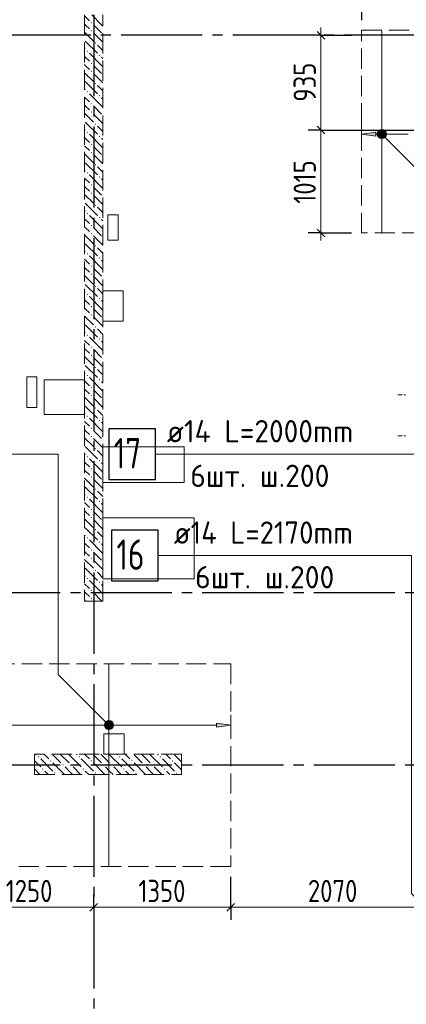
# Model space of a CAD drawing. Header units: millimetres. Extents: x 0 to 61017, y 0 to 42000.
# Tile 17 of 24: x 34110 to 37922, y 24742 to 34453. Entities that reach past the tile are written whole.
import ezdxf

# ---------------------------------------------------------------- set-up
doc = ezdxf.new("R2010")
doc.units = ezdxf.units.MM
doc.linetypes.add('______2', pattern=[270, 200, -70])
doc.linetypes.add('______5', pattern=[1100, 800, -100, 100, -100])
for name, color, linetype, lineweight in [('Standard', 7, 'Continuous', 25), ('ДОП Верх по У', 7, 'Continuous', 25), ('ЖБ Пилон', 180, 'Continuous', 25), ('Оси', 40, '______5', 18), ('Позиционная метка номер позиции', 7, 'Continuous', 13), ('Примечания', 7, 'Continuous', 25)]:
    doc.layers.add(name, color=color, linetype=linetype, lineweight=lineweight)
doc.layers.add('ЖБ Перекрытие верхний уровень', color=7, linetype='Continuous', lineweight=25, true_color=0xe0e0ff)
doc.layers.add('ЖБ Стена верхний уровень', color=7, linetype='Continuous', lineweight=25, true_color=0x006e00)
doc.styles.add('GOST 2.304-81', font='txt')
doc.styles.add('ISOCPEUR', font='txt')

msp = doc.modelspace()

# ---------------------------------------------------------------- hatches: boundary and pattern name
at = {"layer": 'ДОП Верх по У', "linetype": 'Continuous', "lineweight": 13, "transparency": 33554687}
msp.add_hatch(color=7, dxfattribs=at).paths.add_polyline_path([(37620, 33305), (37480, 33325), (37620, 33345)], flags=16)
for points in [[(37647.7, 33306.2), (37647.7, 33343.7), (37642.5, 33325)], [(37647.7, 33343.7), (37661.2, 33292.7), (37661.2, 33357.2)], [(37647.7, 33343.7), (37647.7, 33306.2), (37661.2, 33292.7)], [(37661.2, 33357.2), (37680, 33287.5), (37680, 33362.5)], [(37661.2, 33357.2), (37661.2, 33292.7), (37680, 33287.5)], [(37680, 33362.5), (37680, 33287.5), (37698.7, 33292.7)], [(37680, 33362.5), (37698.7, 33292.7), (37698.7, 33357.2)], [(37698.7, 33357.2), (37698.7, 33292.7), (37712.2, 33306.2)], [(37698.7, 33357.2), (37712.2, 33306.2), (37712.2, 33343.7)], [(37712.2, 33343.7), (37712.2, 33306.2), (37717.5, 33325)], [(34957.7, 27478.1), (34957.7, 27515.6), (34952.5, 27496.8)], [(34957.7, 27515.6), (34971.2, 27464.6), (34971.2, 27529.1)], [(34957.7, 27515.6), (34957.7, 27478.1), (34971.2, 27464.6)], [(34971.2, 27529.1), (34990, 27459.3), (34990, 27534.3)], [(34971.2, 27529.1), (34971.2, 27464.6), (34990, 27459.3)], [(34990, 27534.3), (34990, 27459.3), (35008.7, 27464.6)], [(34990, 27534.3), (35008.7, 27464.6), (35008.7, 27529.1)], [(35008.7, 27529.1), (35008.7, 27464.6), (35022.2, 27478.1)], [(35008.7, 27529.1), (35022.2, 27478.1), (35022.2, 27515.6)], [(35022.2, 27515.6), (35022.2, 27478.1), (35027.5, 27496.8)], [(36050, 27476.8), (36190, 27496.8), (36050, 27516.8)]]:
    msp.add_hatch(color=7, dxfattribs=at).paths.add_polyline_path(points)
at = {"layer": 'ЖБ Пилон', "linetype": 'Continuous', "lineweight": 18, "transparency": 33554687}
for points in [[(34290.5, 27183.1), (34296.9, 27189.6), (34303.4, 27183.1), (34296.9, 27176.6)], [(34410.4, 27143.1), (34416.9, 27149.6), (34423.4, 27143.1), (34416.9, 27136.6)], [(34530.5, 27103.1), (34537, 27109.6), (34543.5, 27103.1), (34537, 27096.6)], [(34610.4, 27103.1), (34616.9, 27109.6), (34623.4, 27103.1), (34616.9, 27096.6)], [(34690.5, 27183.1), (34696.9, 27189.6), (34703.4, 27183.1), (34696.9, 27176.6)], [(34810.4, 27143.1), (34816.9, 27149.6), (34823.4, 27143.1), (34816.9, 27136.6)], [(34930.5, 27103.1), (34937, 27109.6), (34943.5, 27103.1), (34937, 27096.6)], [(35010.4, 27103.1), (35016.9, 27109.6), (35023.4, 27103.1), (35016.9, 27096.6)], [(35090.5, 27183.1), (35096.9, 27189.6), (35103.4, 27183.1), (35096.9, 27176.6)], [(35210.4, 27143.1), (35216.9, 27149.6), (35223.4, 27143.1), (35216.9, 27136.6)], [(35330.5, 27103.1), (35337, 27109.6), (35343.5, 27103.1), (35337, 27096.6)], [(35410.4, 27103.1), (35416.9, 27109.6), (35423.4, 27103.1), (35416.9, 27096.6)], [(35490.5, 27183.1), (35496.9, 27189.6), (35503.4, 27183.1), (35496.9, 27176.6)], [(35610.4, 27143.1), (35616.9, 27149.6), (35623.4, 27143.1), (35616.9, 27136.6)], [(34330.5, 27063.1), (34337, 27069.6), (34343.5, 27063.1), (34337, 27056.6)], [(34450.5, 27023.1), (34457, 27029.6), (34463.5, 27023.1), (34457, 27016.6)], [(34730.5, 27063.1), (34737, 27069.6), (34743.5, 27063.1), (34737, 27056.6)], [(34850.5, 27023.1), (34857, 27029.6), (34863.5, 27023.1), (34857, 27016.6)], [(35130.5, 27063.1), (35137, 27069.6), (35143.5, 27063.1), (35137, 27056.6)], [(35250.5, 27023.1), (35257, 27029.6), (35263.5, 27023.1), (35257, 27016.6)], [(35530.5, 27063.1), (35537, 27069.6), (35543.5, 27063.1), (35537, 27056.6)], [(35650.5, 27023.1), (35657, 27029.6), (35663.5, 27023.1), (35657, 27016.6)]]:
    msp.add_hatch(color=7, dxfattribs=at).paths.add_polyline_path(points, flags=16)
at = {"layer": 'ЖБ Стена верхний уровень', "linetype": 'Continuous', "lineweight": 18, "transparency": 33554687}
for points in [[(34810.4, 34423.1), (34816.9, 34429.6), (34823.4, 34423.1), (34816.9, 34416.6)], [(34810.4, 34343.1), (34816.9, 34349.6), (34823.4, 34343.1), (34816.9, 34336.6)], [(34850.5, 34223.1), (34857, 34229.6), (34863.5, 34223.1), (34857, 34216.6)], [(34770.5, 34143.1), (34777, 34149.6), (34783.4, 34143.1), (34777, 34136.6)], [(34890.5, 34103.1), (34896.9, 34109.6), (34903.4, 34103.1), (34896.9, 34096.6)], [(34810.4, 34023.1), (34816.9, 34029.6), (34823.4, 34023.1), (34816.9, 34016.6)], [(34810.4, 33943.1), (34816.9, 33949.6), (34823.4, 33943.1), (34816.9, 33936.6)], [(34850.5, 33823.1), (34857, 33829.6), (34863.5, 33823.1), (34857, 33816.6)], [(34770.5, 33743.1), (34777, 33749.6), (34783.4, 33743.1), (34777, 33736.6)], [(34890.5, 33703.1), (34896.9, 33709.6), (34903.4, 33703.1), (34896.9, 33696.6)], [(34810.4, 33623.1), (34816.9, 33629.6), (34823.4, 33623.1), (34816.9, 33616.6)], [(34810.4, 33543.1), (34816.9, 33549.6), (34823.4, 33543.1), (34816.9, 33536.6)], [(34850.5, 33423.1), (34857, 33429.6), (34863.5, 33423.1), (34857, 33416.6)], [(34770.5, 33343.1), (34777, 33349.6), (34783.4, 33343.1), (34777, 33336.6)], [(34890.5, 33303.1), (34896.9, 33309.6), (34903.4, 33303.1), (34896.9, 33296.6)], [(34810.4, 33223.1), (34816.9, 33229.6), (34823.4, 33223.1), (34816.9, 33216.6)], [(34810.4, 33143.1), (34816.9, 33149.6), (34823.4, 33143.1), (34816.9, 33136.6)], [(34850.5, 33023.1), (34857, 33029.6), (34863.5, 33023.1), (34857, 33016.6)], [(34770.5, 32943.1), (34777, 32949.6), (34783.4, 32943.1), (34777, 32936.6)], [(34810.4, 32823.1), (34816.9, 32829.6), (34823.4, 32823.1), (34816.9, 32816.6)], [(34890.5, 32903.1), (34896.9, 32909.6), (34903.4, 32903.1), (34896.9, 32896.6)], [(34810.4, 32743.1), (34816.9, 32749.6), (34823.4, 32743.1), (34816.9, 32736.6)], [(34850.5, 32623.1), (34857, 32629.6), (34863.5, 32623.1), (34857, 32616.6)], [(34770.5, 32543.1), (34777, 32549.6), (34783.4, 32543.1), (34777, 32536.6)], [(34890.5, 32503.1), (34896.9, 32509.6), (34903.4, 32503.1), (34896.9, 32496.6)], [(34810.4, 32423.1), (34816.9, 32429.6), (34823.4, 32423.1), (34816.9, 32416.6)], [(34810.4, 32343.1), (34816.9, 32349.6), (34823.4, 32343.1), (34816.9, 32336.6)], [(34770.5, 32143.1), (34777, 32149.6), (34783.4, 32143.1), (34777, 32136.6)], [(34850.5, 32223.1), (34857, 32229.6), (34863.5, 32223.1), (34857, 32216.6)], [(34890.5, 32103.1), (34896.9, 32109.6), (34903.4, 32103.1), (34896.9, 32096.6)], [(34810.4, 32023.1), (34816.9, 32029.6), (34823.4, 32023.1), (34816.9, 32016.6)], [(34810.4, 31943.1), (34816.9, 31949.6), (34823.4, 31943.1), (34816.9, 31936.6)], [(34850.5, 31823.1), (34857, 31829.6), (34863.5, 31823.1), (34857, 31816.6)], [(34770.5, 31743.1), (34777, 31749.6), (34783.4, 31743.1), (34777, 31736.6)], [(34890.5, 31703.1), (34896.9, 31709.6), (34903.4, 31703.1), (34896.9, 31696.6)], [(34810.4, 31623.1), (34816.9, 31629.6), (34823.4, 31623.1), (34816.9, 31616.6)], [(34810.4, 31543.1), (34816.9, 31549.6), (34823.4, 31543.1), (34816.9, 31536.6)], [(34850.5, 31423.1), (34857, 31429.6), (34863.5, 31423.1), (34857, 31416.6)], [(34770.5, 31343.1), (34777, 31349.6), (34783.4, 31343.1), (34777, 31336.6)], [(34890.5, 31303.1), (34896.9, 31309.6), (34903.4, 31303.1), (34896.9, 31296.6)], [(34810.4, 31223.1), (34816.9, 31229.6), (34823.4, 31223.1), (34816.9, 31216.6)], [(34810.4, 31143.1), (34816.9, 31149.6), (34823.4, 31143.1), (34816.9, 31136.6)], [(34850.5, 31023.1), (34857, 31029.6), (34863.5, 31023.1), (34857, 31016.6)], [(34770.5, 30943.1), (34777, 30949.6), (34783.4, 30943.1), (34777, 30936.6)], [(34890.5, 30903.1), (34896.9, 30909.6), (34903.4, 30903.1), (34896.9, 30896.6)], [(34810.4, 30823.1), (34816.9, 30829.6), (34823.4, 30823.1), (34816.9, 30816.6)], [(34810.4, 30743.1), (34816.9, 30749.6), (34823.4, 30743.1), (34816.9, 30736.6)], [(34850.5, 30623.1), (34857, 30629.6), (34863.5, 30623.1), (34857, 30616.6)], [(34770.5, 30543.1), (34777, 30549.6), (34783.4, 30543.1), (34777, 30536.6)], [(34890.5, 30503.1), (34896.9, 30509.6), (34903.4, 30503.1), (34896.9, 30496.6)], [(34810.4, 30423.1), (34816.9, 30429.6), (34823.4, 30423.1), (34816.9, 30416.6)], [(34810.4, 30343.1), (34816.9, 30349.6), (34823.4, 30343.1), (34816.9, 30336.6)], [(34850.5, 30223.1), (34857, 30229.6), (34863.5, 30223.1), (34857, 30216.6)], [(34770.5, 30143.1), (34777, 30149.6), (34783.4, 30143.1), (34777, 30136.6)], [(34890.5, 30103.1), (34896.9, 30109.6), (34903.4, 30103.1), (34896.9, 30096.6)], [(34810.4, 30023.1), (34816.9, 30029.6), (34823.4, 30023.1), (34816.9, 30016.6)], [(34810.4, 29943.1), (34816.9, 29949.6), (34823.4, 29943.1), (34816.9, 29936.6)], [(34850.5, 29823.1), (34857, 29829.6), (34863.5, 29823.1), (34857, 29816.6)], [(34770.5, 29743.1), (34777, 29749.6), (34783.4, 29743.1), (34777, 29736.6)], [(34810.4, 29623.1), (34816.9, 29629.6), (34823.4, 29623.1), (34816.9, 29616.6)], [(34890.5, 29703.1), (34896.9, 29709.6), (34903.4, 29703.1), (34896.9, 29696.6)], [(34810.4, 29543.1), (34816.9, 29549.6), (34823.4, 29543.1), (34816.9, 29536.6)], [(34850.5, 29423.1), (34857, 29429.6), (34863.5, 29423.1), (34857, 29416.6)], [(34770.5, 29343.1), (34777, 29349.6), (34783.4, 29343.1), (34777, 29336.6)], [(34810.4, 29223.1), (34816.9, 29229.6), (34823.4, 29223.1), (34816.9, 29216.6)], [(34890.5, 29303.1), (34896.9, 29309.6), (34903.4, 29303.1), (34896.9, 29296.6)], [(34810.4, 29143.1), (34816.9, 29149.6), (34823.4, 29143.1), (34816.9, 29136.6)], [(34770.5, 28943.1), (34777, 28949.6), (34783.4, 28943.1), (34777, 28936.6)], [(34850.5, 29023.1), (34857, 29029.6), (34863.5, 29023.1), (34857, 29016.6)], [(34890.5, 28903.1), (34896.9, 28909.6), (34903.4, 28903.1), (34896.9, 28896.6)], [(34810.4, 28823.1), (34816.9, 28829.6), (34823.4, 28823.1), (34816.9, 28816.6)], [(34810.4, 28743.1), (34816.9, 28749.6), (34823.4, 28743.1), (34816.9, 28736.6)]]:
    msp.add_hatch(color=7, dxfattribs=at).paths.add_polyline_path(points, flags=16)
at = {"layer": 'Позиционная метка номер позиции', "linetype": 'Continuous', "lineweight": 13, "transparency": 33554687}
for points in [[(37636.7, 33336.5), (37668.5, 33368.3), (37648.2, 33356.8)], [(37668.5, 33368.3), (37636.7, 33336.5), (37636.7, 33313.5)], [(37668.5, 33368.3), (37636.7, 33313.5), (37691.4, 33368.3)], [(37691.4, 33368.3), (37636.7, 33313.5), (37648.2, 33293.2)], [(37691.4, 33368.3), (37648.2, 33293.2), (37711.8, 33356.8)], [(37711.8, 33356.8), (37648.2, 33293.2), (37668.5, 33281.7)], [(37711.8, 33356.8), (37668.5, 33281.7), (37723.3, 33336.5)], [(37723.3, 33336.5), (37668.5, 33281.7), (37691.4, 33281.7)], [(37723.3, 33336.5), (37691.4, 33281.7), (37723.3, 33313.5)], [(37723.3, 33313.5), (37691.4, 33281.7), (37711.8, 33293.2)], [(34958.2, 27465), (35001.5, 27540.1), (34946.7, 27485.4)], [(34946.7, 27485.4), (35001.5, 27540.1), (34978.5, 27540.1)], [(34946.7, 27485.4), (34978.5, 27540.1), (34946.7, 27508.3)], [(34946.7, 27508.3), (34978.5, 27540.1), (34958.2, 27528.6)], [(34958.2, 27465), (35021.8, 27528.6), (35001.5, 27540.1)], [(34978.5, 27453.6), (35021.8, 27528.6), (34958.2, 27465)], [(34978.5, 27453.6), (35033.3, 27508.3), (35021.8, 27528.6)], [(35001.5, 27453.6), (35033.3, 27508.3), (34978.5, 27453.6)], [(35001.5, 27453.6), (35033.3, 27485.4), (35033.3, 27508.3)], [(35033.3, 27485.4), (35001.5, 27453.6), (35021.8, 27465)]]:
    msp.add_hatch(color=7, dxfattribs=at).paths.add_polyline_path(points)

# ---------------------------------------------------------------- linework, layer by layer
at = {"layer": 'Standard', "color": 251, "linetype": 'Continuous', "lineweight": -3, "true_color": 0x656565, "transparency": 33554687}
for p, q in [((37480, 38000), (37480, 34450)), ((37080, 34300), (36955, 34300)), ((37080, 34300), (37205, 34300)), ((37080, 34300), (37380, 34300)), ((37080, 33365), (36955, 33365)), ((37080, 33365), (37205, 33365)), ((37080, 33365), (38180, 33365)), ((37080, 32350), (36955, 32350)), ((37080, 32350), (37205, 32350)), ((37080, 32350), (37380, 32350)), ((34840, 25700), (34840, 25825)), ((36190, 25700), (36190, 25825)), ((34840, 25700), (34840, 25575)), ((34840, 25700), (34840, 25700)), ((36190, 25700), (36190, 25575))]:
    msp.add_line(p, q, dxfattribs=at)
at = {"layer": 'Standard', "color": 7, "linetype": 'Continuous', "lineweight": 25, "transparency": 33554687}
for p, q in [((37042.5, 34337.5), (37117.5, 34262.5)), ((37042.5, 33402.5), (37117.5, 33327.5)), ((37042.5, 32387.5), (37117.5, 32312.5)), ((34877.5, 25737.5), (34802.5, 25662.5)), ((36227.5, 25737.5), (36152.5, 25662.5))]:
    msp.add_line(p, q, dxfattribs=at)
at = {"layer": 'Standard', "color": 7, "linetype": 'Continuous', "lineweight": 13, "transparency": 33554687}
for p, q in [((37080, 34300), (37080, 34375)), ((37080, 33365), (37080, 32350)), ((37080, 32350), (37080, 32275)), ((34840, 25700), (33590, 25700)), ((36190, 25700), (34840, 25700)), ((38260, 25700), (36190, 25700))]:
    msp.add_line(p, q, dxfattribs=at)
msp.add_lwpolyline([(37080, 34300), (37080, 33549.7), (37080, 33549.7), (37080, 33365)], dxfattribs=at)
at = {"layer": 'Standard', "color": 251, "linetype": 'Continuous', "lineweight": -3, "true_color": 0x656565, "transparency": 33554687}
msp.add_lwpolyline([(36190, 25700), (36190, 25717), (36190, 25717), (36190, 25717), (36190, 25717), (36190, 25717), (36190, 25717), (36190, 25717), (36190, 25717), (36190, 25717), (36190, 25717), (36190, 26000)], dxfattribs=at)
at = {"layer": 'ДОП Верх по У', "color": 7, "linetype": 'Continuous', "lineweight": 18, "transparency": 33554687}
for p, q in [((37680, 34343), (37680, 32357)), ((34990, 28093), (34990, 26107))]:
    msp.add_line(p, q, dxfattribs=at)
at = {"layer": 'ДОП Верх по У', "color": 251, "linetype": 'Continuous', "lineweight": 13, "true_color": 0x494949, "transparency": 33554687}
for p, q in [((37480, 33325), (37480, 33425)), ((37480, 33325), (37620, 33345)), ((37620, 33305), (37480, 33325)), ((37480, 33325), (37480, 33225)), ((37480, 33325), (37480, 33325)), ((37620, 33345), (37620, 33305)), ((37620, 33325), (37650, 33325)), ((37680, 33362.5), (37680, 33362.5)), ((37710, 33325), (37940, 33325)), ((37680, 33287.5), (37680, 33287.5)), ((36190, 27496.8), (36190, 27596.8)), ((33730, 27496.8), (34960, 27496.8)), ((34990, 27534.3), (34990, 27534.3)), ((35020, 27496.8), (36050, 27496.8)), ((36190, 27496.8), (36050, 27516.8)), ((36050, 27516.8), (36050, 27476.8)), ((36050, 27476.8), (36190, 27496.8)), ((36190, 27496.8), (36190, 27396.8)), ((36190, 27496.8), (36190, 27496.8)), ((34990, 27459.3), (34990, 27459.3))]:
    msp.add_line(p, q, dxfattribs=at)
at = {"layer": 'ДОП Верх по У', "color": 7, "linetype": 'Continuous', "lineweight": 13, "transparency": 33554687}
for p, q in [((32082, 30167.5), (34190, 30167.5)), ((35540, 30167.5), (37648, 30167.5)), ((35610.1, 29167.5), (37674.1, 29167.5))]:
    msp.add_line(p, q, dxfattribs=at)
at = {"layer": 'ДОП Верх по У', "color": 7, "linetype": 'Continuous', "lineweight": 25, "transparency": 33554687}
for points in [[(34988, 29917.5), (35448, 29917.5), (35448, 30417.5), (34988, 30417.5), (34988, 29917.5)], [(35014.1, 28917.5), (35474.1, 28917.5), (35474.1, 29417.5), (35014.1, 29417.5), (35014.1, 28917.5)]]:
    msp.add_lwpolyline(points, dxfattribs=at)
at = {"layer": 'ДОП Верх по У', "color": 251, "linetype": 'Continuous', "lineweight": 13, "true_color": 0x494949, "transparency": 33554687}
for centre in [(37680, 33325), (34990, 27496.8)]:
    msp.add_circle(centre, 37.5, dxfattribs=at)
at = {"layer": 'ЖБ Перекрытие верхний уровень', "color": 7, "linetype": 'Continuous', "lineweight": 18, "transparency": 33554687}
for p, q in [((35080, 32530), (34980, 32530)), ((34980, 32530), (34980, 32280)), ((35080, 32280), (35080, 32530)), ((34980, 32280), (35080, 32280)), ((35130, 31780), (34930, 31780)), ((34930, 31780), (34930, 31480)), ((35130, 31480), (35130, 31780)), ((34930, 31480), (35130, 31480)), ((34280, 30930), (34180, 30930)), ((34180, 30930), (34180, 30630)), ((34280, 30630), (34280, 30930)), ((34750, 30900), (34350, 30900)), ((34350, 30900), (34350, 30560)), ((34750, 30560), (34750, 30900)), ((34180, 30630), (34280, 30630)), ((34350, 30560), (34750, 30560)), ((35730, 30240), (34930, 30240)), ((34930, 30240), (34930, 29890)), ((35730, 29890), (35730, 30240)), ((34930, 29890), (35730, 29890)), ((35830, 29540), (34930, 29540)), ((34930, 29540), (34930, 28940)), ((35830, 28940), (35830, 29540)), ((34930, 28940), (35830, 28940)), ((35140, 27410), (34940, 27410)), ((34940, 27410), (34940, 27210)), ((35140, 27210), (35140, 27410)), ((34940, 27210), (35140, 27210))]:
    msp.add_line(p, q, dxfattribs=at)
at = {"layer": 'ЖБ Пилон', "color": 253, "linetype": '______2', "lineweight": 13, "true_color": 0xa0a0a0, "transparency": 33554687}
for p, q in [((35705, 27210), (34255, 27210)), ((34255, 27210), (34255, 27010)), ((35705, 27010), (35705, 27210)), ((34255, 27010), (35705, 27010))]:
    msp.add_line(p, q, dxfattribs=at)
at = {"layer": 'ЖБ Пилон', "color": 9, "linetype": 'Continuous', "lineweight": 18, "true_color": 0xc7c7c7, "transparency": 33554687}
for p, q in [((34270.1, 27210), (34277, 27203.1)), ((34357, 27203.1), (34350.1, 27210)), ((34396.9, 27163.1), (34357, 27203.1)), ((34437, 27203.1), (34516.9, 27123.1)), ((34516.9, 27203.1), (34510.1, 27210)), ((34516.9, 27203.1), (34596.9, 27123.1)), ((34590.1, 27210), (34596.9, 27203.1)), ((34596.9, 27203.1), (34716.9, 27083.1)), ((34670.1, 27210), (34677, 27203.1)), ((34757, 27203.1), (34750.1, 27210)), ((34796.9, 27163.1), (34757, 27203.1)), ((34837, 27203.1), (34916.9, 27123.1)), ((34916.9, 27203.1), (34910.1, 27210)), ((34916.9, 27203.1), (34996.9, 27123.1)), ((34990.1, 27210), (34996.9, 27203.1)), ((34996.9, 27203.1), (35116.9, 27083.1)), ((35070.1, 27210), (35077, 27203.1)), ((35157, 27203.1), (35150.1, 27210)), ((35196.9, 27163.1), (35157, 27203.1)), ((35237, 27203.1), (35316.9, 27123.1)), ((35316.9, 27203.1), (35310.1, 27210)), ((35316.9, 27203.1), (35396.9, 27123.1)), ((35390.1, 27210), (35396.9, 27203.1)), ((35396.9, 27203.1), (35516.9, 27083.1)), ((35470.1, 27210), (35477, 27203.1)), ((35557, 27203.1), (35550.1, 27210)), ((35596.9, 27163.1), (35557, 27203.1)), ((35637, 27203.1), (35705, 27135.1)), ((34255, 27145.1), (34316.9, 27083.1)), ((34316.9, 27163.1), (34437, 27043.1)), ((34437, 27123.1), (34550.1, 27010)), ((34716.9, 27163.1), (34837, 27043.1)), ((34837, 27123.1), (34950.1, 27010)), ((35116.9, 27163.1), (35237, 27043.1)), ((35237, 27123.1), (35350.1, 27010)), ((35516.9, 27163.1), (35637, 27043.1)), ((35637, 27123.1), (35705, 27055.1)), ((34255, 27065.1), (34310.1, 27010)), ((34357, 27043.1), (34390.1, 27010)), ((34596.9, 27043.1), (34557, 27083.1)), ((34630.1, 27010), (34596.9, 27043.1)), ((34637, 27083.1), (34710.1, 27010)), ((34757, 27043.1), (34790.1, 27010)), ((34996.9, 27043.1), (34957, 27083.1)), ((35030.1, 27010), (34996.9, 27043.1)), ((35037, 27083.1), (35110.1, 27010)), ((35157, 27043.1), (35190.1, 27010)), ((35396.9, 27043.1), (35357, 27083.1)), ((35430.1, 27010), (35396.9, 27043.1)), ((35437, 27083.1), (35510.1, 27010)), ((35557, 27043.1), (35590.1, 27010))]:
    msp.add_line(p, q, dxfattribs=at)
at = {"layer": 'ЖБ Стена верхний уровень', "color": 251, "linetype": '______2', "lineweight": 13, "true_color": 0x656565, "transparency": 33554687}
for p, q in [((34750, 34500), (34750, 28720)), ((34930, 28720), (34930, 34500)), ((34750, 28720), (34930, 28720))]:
    msp.add_line(p, q, dxfattribs=at)
at = {"layer": 'ЖБ Стена верхний уровень', "color": 9, "linetype": 'Continuous', "lineweight": 18, "true_color": 0xc7c7c7, "transparency": 33554687}
for p, q in [((34750, 34490.1), (34796.9, 34443.1)), ((34916.9, 34403.1), (34820.1, 34500)), ((34757, 34403.1), (34750, 34410.1)), ((34796.9, 34363.1), (34757, 34403.1)), ((34837, 34403.1), (34916.9, 34323.1)), ((34916.9, 34403.1), (34930, 34390.1)), ((34750, 34330.1), (34837, 34243.1)), ((34837, 34323.1), (34930, 34230.1)), ((34757, 34243.1), (34877, 34123.1)), ((34930, 34150.1), (34877, 34203.1)), ((34750, 34170.1), (34757, 34163.1)), ((34750, 34090.1), (34796.9, 34043.1)), ((34916.9, 34003.1), (34796.9, 34123.1)), ((34757, 34003.1), (34750, 34010.1)), ((34796.9, 33963.1), (34757, 34003.1)), ((34837, 34003.1), (34916.9, 33923.1)), ((34916.9, 34083.1), (34930, 34070.1)), ((34916.9, 34003.1), (34930, 33990.1)), ((34750, 33930.1), (34837, 33843.1)), ((34837, 33923.1), (34930, 33830.1)), ((34757, 33843.1), (34877, 33723.1)), ((34930, 33750.1), (34877, 33803.1)), ((34750, 33770.1), (34757, 33763.1)), ((34916.9, 33603.1), (34796.9, 33723.1)), ((34750, 33690.1), (34796.9, 33643.1)), ((34757, 33603.1), (34750, 33610.1)), ((34796.9, 33563.1), (34757, 33603.1)), ((34837, 33603.1), (34916.9, 33523.1)), ((34916.9, 33683.1), (34930, 33670.1)), ((34916.9, 33603.1), (34930, 33590.1)), ((34750, 33530.1), (34837, 33443.1)), ((34837, 33523.1), (34930, 33430.1)), ((34757, 33443.1), (34877, 33323.1)), ((34750, 33370.1), (34757, 33363.1)), ((34916.9, 33203.1), (34796.9, 33323.1)), ((34930, 33350.1), (34877, 33403.1)), ((34750, 33290.1), (34796.9, 33243.1)), ((34916.9, 33283.1), (34930, 33270.1)), ((34757, 33203.1), (34750, 33210.1)), ((34750, 33130.1), (34837, 33043.1)), ((34796.9, 33163.1), (34757, 33203.1)), ((34837, 33203.1), (34916.9, 33123.1)), ((34837, 33123.1), (34930, 33030.1)), ((34916.9, 33203.1), (34930, 33190.1)), ((34757, 33043.1), (34877, 32923.1)), ((34750, 32970.1), (34757, 32963.1)), ((34916.9, 32803.1), (34796.9, 32923.1)), ((34930, 32950.1), (34877, 33003.1)), ((34750, 32890.1), (34796.9, 32843.1)), ((34916.9, 32883.1), (34930, 32870.1)), ((34757, 32803.1), (34750, 32810.1)), ((34750, 32730.1), (34837, 32643.1)), ((34796.9, 32763.1), (34757, 32803.1)), ((34837, 32803.1), (34916.9, 32723.1)), ((34916.9, 32803.1), (34930, 32790.1)), ((34757, 32643.1), (34877, 32523.1)), ((34837, 32723.1), (34930, 32630.1)), ((34750, 32570.1), (34757, 32563.1)), ((34930, 32550.1), (34877, 32603.1)), ((34750, 32490.1), (34796.9, 32443.1)), ((34916.9, 32403.1), (34796.9, 32523.1)), ((34916.9, 32483.1), (34930, 32470.1)), ((34757, 32403.1), (34750, 32410.1)), ((34796.9, 32363.1), (34757, 32403.1)), ((34837, 32403.1), (34916.9, 32323.1)), ((34916.9, 32403.1), (34930, 32390.1)), ((34750, 32330.1), (34837, 32243.1)), ((34757, 32243.1), (34877, 32123.1)), ((34837, 32323.1), (34930, 32230.1)), ((34750, 32170.1), (34757, 32163.1)), ((34930, 32150.1), (34877, 32203.1)), ((34750, 32090.1), (34796.9, 32043.1)), ((34916.9, 32003.1), (34796.9, 32123.1)), ((34916.9, 32083.1), (34930, 32070.1)), ((34757, 32003.1), (34750, 32010.1)), ((34796.9, 31963.1), (34757, 32003.1)), ((34837, 32003.1), (34916.9, 31923.1)), ((34916.9, 32003.1), (34930, 31990.1)), ((34750, 31930.1), (34837, 31843.1)), ((34837, 31923.1), (34930, 31830.1)), ((34750, 31770.1), (34757, 31763.1)), ((34757, 31843.1), (34877, 31723.1)), ((34930, 31750.1), (34877, 31803.1)), ((34750, 31690.1), (34796.9, 31643.1)), ((34916.9, 31603.1), (34796.9, 31723.1)), ((34916.9, 31683.1), (34930, 31670.1)), ((34757, 31603.1), (34750, 31610.1)), ((34796.9, 31563.1), (34757, 31603.1)), ((34837, 31603.1), (34916.9, 31523.1)), ((34916.9, 31603.1), (34930, 31590.1)), ((34750, 31530.1), (34837, 31443.1)), ((34837, 31523.1), (34930, 31430.1)), ((34750, 31370.1), (34757, 31363.1)), ((34757, 31443.1), (34877, 31323.1)), ((34930, 31350.1), (34877, 31403.1)), ((34750, 31290.1), (34796.9, 31243.1)), ((34916.9, 31203.1), (34796.9, 31323.1)), ((34916.9, 31283.1), (34930, 31270.1)), ((34757, 31203.1), (34750, 31210.1)), ((34796.9, 31163.1), (34757, 31203.1)), ((34837, 31203.1), (34916.9, 31123.1)), ((34916.9, 31203.1), (34930, 31190.1)), ((34750, 31130.1), (34837, 31043.1)), ((34837, 31123.1), (34930, 31030.1)), ((34757, 31043.1), (34877, 30923.1)), ((34930, 30950.1), (34877, 31003.1)), ((34750, 30970.1), (34757, 30963.1)), ((34750, 30890.1), (34796.9, 30843.1)), ((34916.9, 30803.1), (34796.9, 30923.1)), ((34916.9, 30883.1), (34930, 30870.1)), ((34757, 30803.1), (34750, 30810.1)), ((34796.9, 30763.1), (34757, 30803.1)), ((34837, 30803.1), (34916.9, 30723.1)), ((34916.9, 30803.1), (34930, 30790.1)), ((34750, 30730.1), (34837, 30643.1)), ((34837, 30723.1), (34930, 30630.1)), ((34757, 30643.1), (34877, 30523.1)), ((34930, 30550.1), (34877, 30603.1)), ((34750, 30570.1), (34757, 30563.1)), ((34916.9, 30403.1), (34796.9, 30523.1)), ((34750, 30490.1), (34796.9, 30443.1)), ((34757, 30403.1), (34750, 30410.1)), ((34796.9, 30363.1), (34757, 30403.1)), ((34837, 30403.1), (34916.9, 30323.1)), ((34916.9, 30483.1), (34930, 30470.1)), ((34916.9, 30403.1), (34930, 30390.1)), ((34750, 30330.1), (34837, 30243.1)), ((34837, 30323.1), (34930, 30230.1)), ((34757, 30243.1), (34877, 30123.1)), ((34930, 30150.1), (34877, 30203.1)), ((34750, 30170.1), (34757, 30163.1)), ((34916.9, 30003.1), (34796.9, 30123.1)), ((34750, 30090.1), (34796.9, 30043.1)), ((34757, 30003.1), (34750, 30010.1)), ((34916.9, 30083.1), (34930, 30070.1)), ((34750, 29930.1), (34837, 29843.1)), ((34796.9, 29963.1), (34757, 30003.1)), ((34837, 30003.1), (34916.9, 29923.1)), ((34837, 29923.1), (34930, 29830.1)), ((34916.9, 30003.1), (34930, 29990.1)), ((34757, 29843.1), (34877, 29723.1)), ((34750, 29770.1), (34757, 29763.1)), ((34916.9, 29603.1), (34796.9, 29723.1)), ((34930, 29750.1), (34877, 29803.1)), ((34750, 29690.1), (34796.9, 29643.1)), ((34916.9, 29683.1), (34930, 29670.1)), ((34757, 29603.1), (34750, 29610.1)), ((34750, 29530.1), (34837, 29443.1)), ((34796.9, 29563.1), (34757, 29603.1)), ((34837, 29603.1), (34916.9, 29523.1)), ((34837, 29523.1), (34930, 29430.1)), ((34916.9, 29603.1), (34930, 29590.1)), ((34757, 29443.1), (34877, 29323.1)), ((34750, 29370.1), (34757, 29363.1)), ((34930, 29350.1), (34877, 29403.1)), ((34750, 29290.1), (34796.9, 29243.1)), ((34916.9, 29203.1), (34796.9, 29323.1)), ((34916.9, 29283.1), (34930, 29270.1)), ((34757, 29203.1), (34750, 29210.1)), ((34796.9, 29163.1), (34757, 29203.1)), ((34837, 29203.1), (34916.9, 29123.1)), ((34916.9, 29203.1), (34930, 29190.1)), ((34750, 29130.1), (34837, 29043.1)), ((34757, 29043.1), (34877, 28923.1)), ((34837, 29123.1), (34930, 29030.1)), ((34750, 28970.1), (34757, 28963.1)), ((34930, 28950.1), (34877, 29003.1)), ((34750, 28890.1), (34796.9, 28843.1)), ((34916.9, 28803.1), (34796.9, 28923.1)), ((34916.9, 28883.1), (34930, 28870.1)), ((34757, 28803.1), (34750, 28810.1)), ((34796.9, 28763.1), (34757, 28803.1)), ((34837, 28803.1), (34916.9, 28723.1)), ((34916.9, 28803.1), (34930, 28790.1)), ((34750, 28730.1), (34760.1, 28720)), ((34837, 28723.1), (34840.1, 28720))]:
    msp.add_line(p, q, dxfattribs=at)
at = {"layer": 'ЖБ Стена верхний уровень', "color": 251, "linetype": '______2', "lineweight": 13, "true_color": 0x656565, "transparency": 33554687}
for points in [[(37880.2, 30755), (37838.4, 30755), (37880.2, 30755)], [(37896.8, 30755), (37913, 30755), (37896.8, 30755)], [(37880.2, 30350), (37838.4, 30350), (37880.2, 30350)], [(37880.2, 30350), (37838.4, 30350), (37880.2, 30350)], [(37896.8, 30350), (37913, 30350), (37896.8, 30350)], [(37896.8, 30350), (37913, 30350), (37896.8, 30350)]]:
    msp.add_lwpolyline(points, dxfattribs=at)
at = {"layer": 'Оси', "color": 8, "linetype": '______5', "lineweight": -3, "transparency": 33554687}
for p, q in [((34840, 40000), (34840, 15970)), ((50210, 34300), (3600, 34300)), ((50210, 34300), (3600, 34300)), ((49910, 28800), (3600, 28800)), ((49910, 27100), (3600, 27100))]:
    msp.add_line(p, q, dxfattribs=at)
at = {"layer": 'Позиционная метка номер позиции', "color": 7, "linetype": 'Continuous', "lineweight": 13, "transparency": 33554687}
for p, q in [((37648.2, 33356.8), (37648.2, 33356.8)), ((37711.8, 33356.8), (37711.8, 33356.8)), ((37648.2, 33293.2), (37648.2, 33293.2)), ((37711.8, 33293.2), (37711.8, 33293.2)), ((34958.2, 27528.6), (34958.2, 27528.6)), ((35021.8, 27528.6), (35021.8, 27528.6)), ((34958.2, 27465), (34958.2, 27465)), ((35021.8, 27465), (35021.8, 27465))]:
    msp.add_line(p, q, dxfattribs=at)
for points in [[(37680, 33325), (38380, 32625), (38380, 32167.5), (41680, 32167.5)], [(34990, 27496.8), (34490, 27996.8), (34490, 30167.5), (31990, 30167.5)], [(38860, 27496.8), (38478.2, 27878.7), (38478.2, 30167.5), (35448, 30167.5)], [(38660, 25150), (37974.1, 25835.9), (37974.1, 29167.5), (35474.1, 29167.5)]]:
    msp.add_lwpolyline(points, dxfattribs=at)
for centre in [(37680, 33325), (34990, 27496.8)]:
    msp.add_circle(centre, 45, dxfattribs=at)
at = {"layer": 'Примечания', "color": 7, "linetype": '______2', "lineweight": 18, "transparency": 33554687}
for p, q in [((37480, 34350), (38080, 34350)), ((37480, 32350), (37480, 34350)), ((38080, 32350), (37480, 32350)), ((33590, 28100), (36190, 28100)), ((36190, 28100), (36190, 26100)), ((36190, 26100), (33590, 26100))]:
    msp.add_line(p, q, dxfattribs=at)

# ---------------------------------------------------------------- texts
at = {"layer": 'Standard', "color": 7, "linetype": 'Continuous', "lineweight": 25, "transparency": 33554687, "char_height": 220, "attachment_point": 7, "rotation": 90, "style": 'GOST 2.304-81'}
for s, insert, width in [('935', (37030, 33644.9), 500.82), ('1015', (37029.9, 32638.6), 563.284)]:
    msp.add_mtext(s, dxfattribs=dict(at, insert=insert, width=width))
at = {"layer": 'Standard', "color": 7, "linetype": 'Continuous', "lineweight": 25, "transparency": 33554687, "char_height": 220, "attachment_point": 7, "style": 'GOST 2.304-81'}
for s, insert, width in [('1250', (33972.6, 25750), 610.159), ('1350', (35280.4, 25750), 594.589), ('2070', (36951.3, 25750), 672.628)]:
    msp.add_mtext(s, dxfattribs=dict(at, insert=insert, width=width))
at = {"layer": 'ДОП Верх по У', "color": 7, "linetype": 'Continuous', "lineweight": 13, "transparency": 33554687, "attachment_point": 7, "style": 'ISOCPEUR'}
for s, insert, char_height, width in [('\\W0.96;ø14 L=2000mm ', (32102, 30284.8), 220, 2172.618), ('\\W0.96;ø14 L=2000mm ', (35560, 30284.8), 220, 2172.611), ('\\W0.75;17', (35038, 30027.5), 300, 472.289), ('\\W0.97;6шт. ш.200 ', (35791, 29844.8), 220, 1712.324), ('\\W0.94;ø14 L=2170mm ', (35630.1, 29284.8), 220, 2126.488), ('\\W0.75;16', (35064.1, 29027.5), 300, 472.272), ('\\W0.97;6шт. ш.200 ', (35839.1, 28844.8), 220, 1712.324)]:
    msp.add_mtext(s, dxfattribs=dict(at, insert=insert, char_height=char_height, width=width))

doc.saveas('drawing.dxf')
